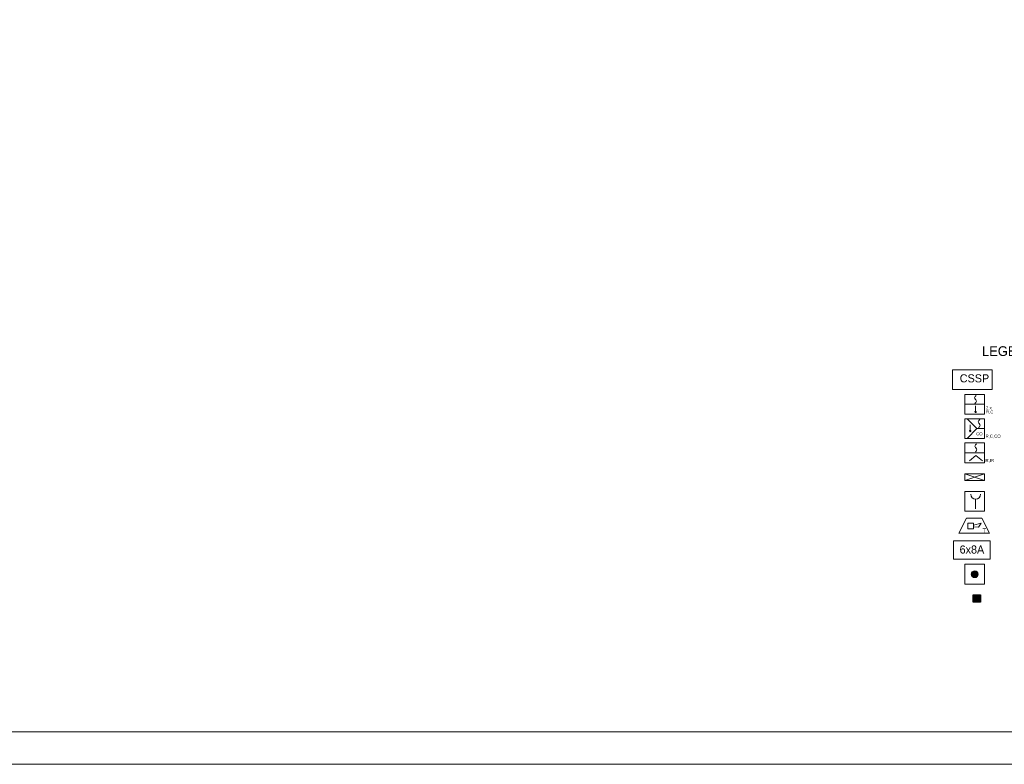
# Model space of a CAD drawing. Header units: centimetres. Extents: x 74437 to 92332, y -37016 to -3432.
# Tile 28 of 68: x 77996 to 79824, y -24042 to -22661. Entities that reach past the tile are written whole.
import ezdxf

# ---------------------------------------------------------------- set-up
doc = ezdxf.new("R2010")
doc.units = ezdxf.units.CM
doc.header["$LTSCALE"] = 0.02
for name, color, linetype, lineweight in [('_pk_tabelka', 7, 'Continuous', 15), ('ei30', 8, 'Continuous', 13), ('Linia SSP', 7, 'Continuous', 35), ('SOD_UCS', 7, 'Continuous', 9), ('SSP', 7, 'Continuous', 25), ('SSP_Centrala', 7, 'Continuous', 25), ('SSP_PO-6x', 7, 'Continuous', 25), ('SSP_SAW-6101', 7, 'Continuous', 25), ('SSP_WZ-31', 7, 'Continuous', 25)]:
    doc.layers.add(name, color=color, linetype=linetype, lineweight=lineweight)
doc.styles.get("Standard").update_dxf_attribs({"font": 'arial.ttf', "height": 12})
doc.styles.add('Tomasz_W legenda', font='TCM_____.TTF')

# ---------------------------------------------------------------- blocks, each defined once
blk = doc.blocks.new('POLON6000')
at = {"layer": 'Linia SSP', "lineweight": 5}
blk.add_lwpolyline([(0, 12.8), (0, 0), (25.6, 0), (25.6, 12.8)], close=True, dxfattribs=at)
blk = doc.blocks.new('WZ-31')
at = {"layer": 'Linia SSP', "lineweight": 5}
for p, q in [((0, 0), (12.8, 4.36)), ((0, 4.36), (12.8, 0))]:
    blk.add_line(p, q, dxfattribs=at)
blk.add_lwpolyline([(0, 0), (0, 4.36), (12.8, 4.36), (12.8, 0)], close=True, dxfattribs=at)
blk = doc.blocks.new('SAW-6101')
at = {"layer": 'Linia SSP', "lineweight": 5}
for p, q in [((0, 0), (6.4, 12.8)), ((6.4, 12.8), (19.2, 12.8)), ((7.31, 8.53), (12.12, 8.53)), ((7.31, 3.72), (7.31, 8.53)), ((12.12, 6.73), (18.68, 8.53)), ((12.12, 8.53), (12.12, 3.72)), ((18.68, 8.53), (16.44, 5.08)), ((25.6, 0), (19.2, 12.8)), ((25.6, 0), (0, 0)), ((12.12, 3.72), (7.31, 3.72)), ((16.44, 5.08), (12.12, 5.53))]:
    blk.add_line(p, q, dxfattribs=at)
blk.add_text('T', height=3.5, rotation=360, dxfattribs=at).set_placement((19.94, 0.52))
blk = doc.blocks.new('UCS6000')
at = {"layer": 'Linia SSP', "lineweight": 5}
blk.add_lwpolyline([(-25.6, 12.8), (-25.6, 0), (0, 0), (0, 12.8)], close=True, dxfattribs=at)
blk = doc.blocks.new('PO-xx')
at = {"layer": 'Linia SSP', "lineweight": 5}
h = blk.add_hatch(color=256, dxfattribs=at)
h.set_gradient(color1=(255, 255, 255))
edge = h.paths.add_edge_path()
edge.add_arc((6.4, 6.4), 2.21, 0, 360)
blk.add_lwpolyline([(0, 12.8), (12.8, 12.8), (12.8, 0), (0, 0)], close=True, dxfattribs=at)
blk.add_circle((6.4, 6.4), 2.21, dxfattribs=at)
blk = doc.blocks.new('AWOZ_P')
at = {"layer": 'SSP'}
blk.add_hatch(color=256, dxfattribs=at).paths.add_polyline_path([(379.93, 273.43), (379.93, 279.58), (386.07, 279.58), (386.07, 273.43)])
blk.add_lwpolyline([(379.93, 273.43), (379.93, 279.58), (386.07, 279.58), (386.07, 273.43)], close=True, dxfattribs=at)

msp = doc.modelspace()

# ---------------------------------------------------------------- hatches: boundary and pattern name
at = {"layer": 'Linia SSP', "lineweight": 5}
for points in [[(79772, -23388.3, 1), (79769.4, -23388.3, 1)], [(79762.2, -23423.6, 1), (79759.5, -23423.6, 1)]]:
    msp.add_hatch(color=256, dxfattribs=at).paths.add_polyline_path(points)

# ---------------------------------------------------------------- linework, layer by layer
at = {"layer": '_pk_tabelka', "color": 7, "ltscale": 3}
for p, q in [((82805.7, -23981.8), (74705.7, -23981.8)), ((82865.7, -24041.8), (74455.7, -24041.8))]:
    msp.add_line(p, q, dxfattribs=at)
at = {"layer": 'Linia SSP', "lineweight": 5}
for p, q in [((79750.8, -23374.2), (79787.5, -23374.2)), ((79770.7, -23377.2), (79770.7, -23388.3)), ((79773.4, -23419.2), (79755.1, -23400.8)), ((79773.4, -23419.2), (79755.1, -23437.6)), ((79760.8, -23412.5), (79760.8, -23423.6)), ((79773.4, -23419.2), (79787.5, -23419.2)), ((79750.8, -23464.2), (79787.5, -23464.2)), ((79771.4, -23469.1), (79759.2, -23479.1)), ((79783.6, -23479.1), (79771.4, -23469.1)), ((79770.9, -23550.1), (79770.9, -23568.1))]:
    msp.add_line(p, q, dxfattribs=at)
at = {"layer": 'Linia SSP', "linetype": 'Continuous', "lineweight": 5}
for p, q in [((79769, -23362), (79769.3, -23360.7)), ((79769.3, -23363.2), (79769, -23362)), ((79769.3, -23360.7), (79770.2, -23359.4)), ((79770, -23364.2), (79769.3, -23363.2)), ((79771.2, -23370.9), (79769.7, -23372.5)), ((79770.2, -23364.6), (79770, -23364.2)), ((79770.2, -23359.4), (79771.7, -23357.7)), ((79770.7, -23365.1), (79770.2, -23364.6)), ((79770.7, -23365.1), (79771.2, -23365.6)), ((79771.2, -23365.6), (79771.4, -23366)), ((79772.1, -23369.5), (79771.2, -23370.9)), ((79771.4, -23366), (79772.1, -23367)), ((79772.1, -23367), (79772.4, -23368.2)), ((79772.4, -23368.2), (79772.1, -23369.5)), ((79775.9, -23406.8), (79776.2, -23405.5)), ((79776.2, -23408), (79775.9, -23406.8)), ((79776.2, -23405.5), (79777.1, -23404.2)), ((79776.9, -23409), (79776.2, -23408)), ((79777.1, -23409.4), (79776.9, -23409)), ((79777.1, -23404.2), (79778.6, -23402.5)), ((79777.6, -23409.9), (79777.1, -23409.4)), ((79777.6, -23409.9), (79778, -23410.4)), ((79778, -23410.4), (79778.3, -23410.8)), ((79778.3, -23410.8), (79778.9, -23411.8)), ((79778.9, -23411.8), (79779.2, -23413.1)), ((79778, -23415.7), (79776.5, -23417.3)), ((79778.9, -23414.3), (79778, -23415.7)), ((79779.2, -23413.1), (79778.9, -23414.3)), ((79770.9, -23449.3), (79772.4, -23447.6)), ((79769.7, -23451.9), (79770, -23450.7)), ((79770, -23453.1), (79769.7, -23451.9)), ((79770, -23450.7), (79770.9, -23449.3)), ((79770.7, -23454.2), (79770, -23453.1)), ((79771.9, -23460.8), (79770.4, -23462.5)), ((79770.9, -23454.5), (79770.7, -23454.2)), ((79771.4, -23455.1), (79770.9, -23454.5)), ((79771.4, -23455.1), (79771.9, -23455.6)), ((79771.9, -23455.6), (79772.1, -23455.9)), ((79772.8, -23459.4), (79771.9, -23460.8)), ((79772.1, -23455.9), (79772.8, -23457)), ((79772.8, -23457), (79773.1, -23458.2)), ((79773.1, -23458.2), (79772.8, -23459.4))]:
    msp.add_line(p, q, dxfattribs=at)
at = {"layer": 'Linia SSP', "lineweight": 5}
for points in [[(79750.8, -23355.8), (79787.5, -23355.8), (79787.5, -23392.6), (79750.8, -23392.6)], [(79750.8, -23400.8), (79787.5, -23400.8), (79787.5, -23437.6), (79750.8, -23437.6)], [(79750.8, -23445.8), (79787.5, -23445.8), (79787.5, -23482.6), (79750.8, -23482.6)], [(79750.8, -23535.8), (79787.5, -23535.8), (79787.5, -23572.6), (79750.8, -23572.6)]]:
    msp.add_lwpolyline(points, close=True, dxfattribs=at)
for centre in [(79770.7, -23388.3), (79760.8, -23423.6)]:
    msp.add_circle(centre, 1.35, dxfattribs=at)
msp.add_arc((79770.9, -23541.1), 9, 180, 0, dxfattribs=at)

# ---------------------------------------------------------------- block references
at = {"layer": 'SOD_UCS', "color": 5, "xscale": 2.65748031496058, "yscale": 2.65748031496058, "zscale": 2.65748031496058}
msp.add_blockref('UCS6000', (79797.9, -23661.2), dxfattribs=at)
at = {"layer": 'SSP', "xscale": 2.25, "yscale": 2.25, "zscale": 2.25}
msp.add_blockref('AWOZ_P', (78911.2, -24356.3), dxfattribs=at)
at = {"layer": 'SSP_Centrala', "color": 5, "xscale": 2.870078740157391, "yscale": 2.870078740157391, "zscale": 2.870078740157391}
msp.add_blockref('POLON6000', (79728.1, -23346.7), dxfattribs=at)
at = {"layer": 'SSP_PO-6x', "color": 5, "xscale": 2.870078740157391, "yscale": 2.870078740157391, "zscale": 2.870078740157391}
msp.add_blockref('PO-xx', (79750.8, -23707.6), dxfattribs=at)
at = {"layer": 'SSP_SAW-6101', "xscale": 2.206312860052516, "yscale": 2.206312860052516, "zscale": 2.206312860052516}
msp.add_blockref('SAW-6101', (79740, -23613.3), dxfattribs=at)
at = {"layer": 'SSP_WZ-31', "color": 5, "xscale": 2.870078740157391, "yscale": 2.870078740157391, "zscale": 2.870078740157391}
msp.add_blockref('WZ-31', (79750.8, -23515.5), dxfattribs=at)

# ---------------------------------------------------------------- texts
at = {"layer": 'ei30', "insert": (76120.8, -22661.1), "char_height": 16, "width": 260.963, "attachment_point": 1}
msp.add_mtext('\\pi217.82;EI60', dxfattribs=at)
at = {"layer": 'Linia SSP', "lineweight": 5}
for s, p in [('2 x', (79790.1, -23383.5)), ('R,C', (79790.1, -23391.1)), ('CO', (79771.8, -23431.7)), ('R,C,CO', (79789.3, -23436.1)), ('R,IR', (79789.1, -23481.1))]:
    msp.add_text(s, height=5.74, dxfattribs=at).set_placement(p)
at = {"layer": 'SSP', "ltscale": 0.5, "attachment_point": 4, "line_spacing_factor": 0.825, "style": 'Tomasz_W legenda'}
for s, insert, char_height, width in [('LEGENDA - Systemu sygnalizacji pożaru i oddymiania:', (79782.6, -23278.2), 18, 619.757), ('CSSP', (79741.4, -23326.1), 15, 579.917), ('6x8A', (79741.1, -23643.6), 15, 579.917)]:
    msp.add_mtext(s, dxfattribs=dict(at, insert=insert, char_height=char_height, width=width))

doc.saveas('drawing.dxf')
